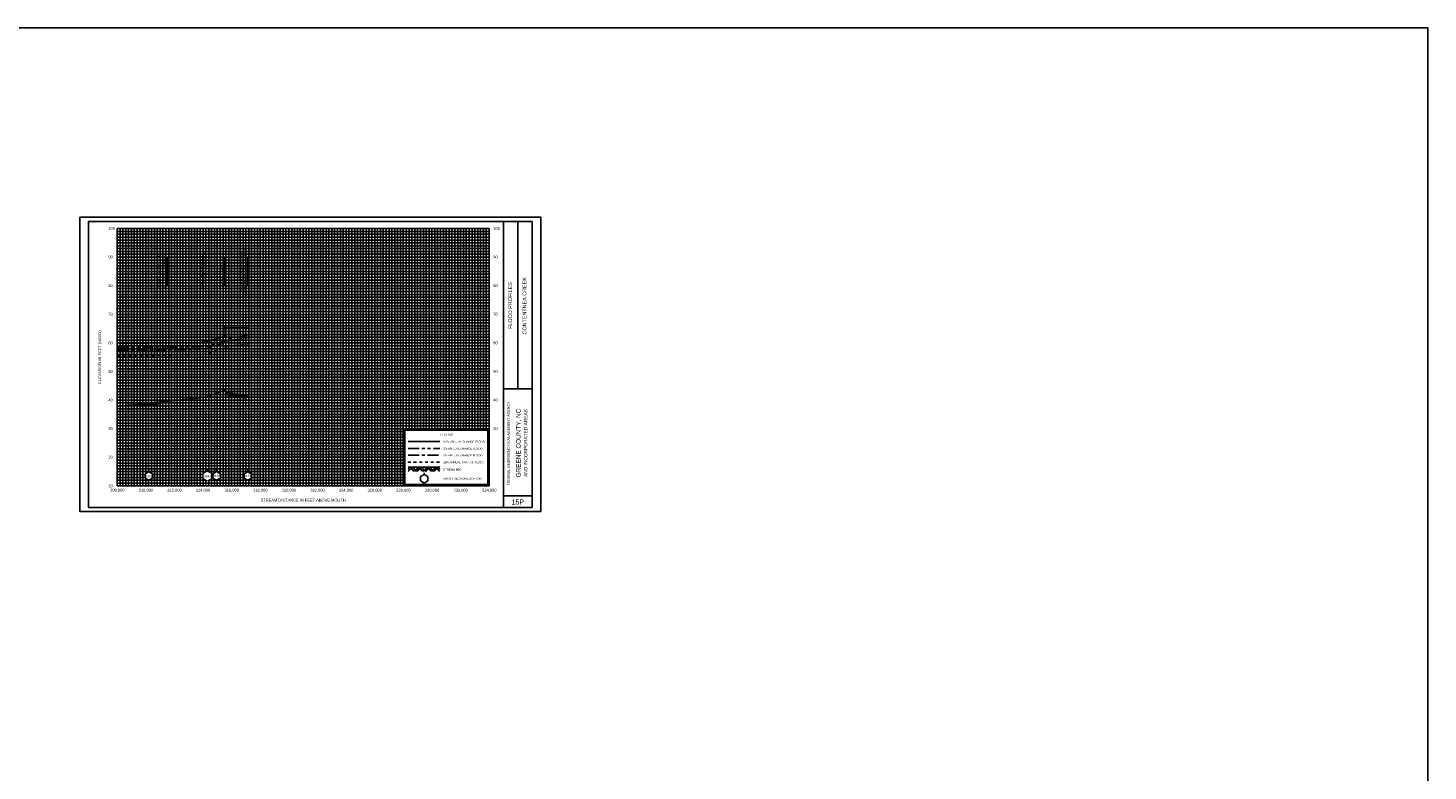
# Model space of a CAD drawing. Header units: inches. Extents: x -55 to 252, y 12 to 170.
# Tile 8 of 12: x 86 to 135, y 49 to 75. Entities that reach past the tile are written whole.
import ezdxf
from ezdxf.enums import TextEntityAlignment as Align

# ---------------------------------------------------------------- set-up
doc = ezdxf.new("R2010")
doc.units = ezdxf.units.IN
doc.header["$LTSCALE"] = 0.3
doc.header["$MEASUREMENT"] = 0
doc.set_wipeout_variables(frame=1)
for name, pattern in [('CENTER', [2, 1.25, -0.25, 0.25, -0.25]), ('DOT', [0.25, 0, -0.25]), ('HIDDEN', [0.375, 0.25, -0.125]), ('PHANTOM', [2.5, 1.25, -0.25, 0.25, -0.25, 0.25, -0.25])]:
    doc.linetypes.add(name, pattern=pattern)
doc.layers.get('0').update_dxf_attribs({"color": 3, "plot": 0})
for name, color, linetype in [('1', 5, 'Continuous'), ('2', 50, 'Continuous'), ('3', 9, 'DOT'), ('7', 7, 'Continuous'), ('ROCK', 7, 'Continuous'), ('STREAM', 5, 'Continuous'), ('STRUCTURE', 30, 'Continuous'), ('SYMBOL', 3, 'Continuous'), ('TEXT', 255, 'Continuous'), ('WS10', 4, 'HIDDEN'), ('WS100', 5, 'PHANTOM'), ('WS50', 1, 'CENTER'), ('WS500', 1, 'Continuous'), ('XSEC', 7, 'Continuous'), ('XSEC_LEFT', 7, 'Continuous')]:
    doc.layers.add(name, color=color, linetype=linetype)
doc.styles.add('ARIAL', font='ARIAL.TTF')
doc.styles.add('xs', font='ARIAL.TTF')

# ---------------------------------------------------------------- blocks, each defined once
blk = doc.blocks.new('rock')
at = {"layer": 'STREAM'}
for p, q in [((0.171, 0.001), (0.147, -0.023)), ((0.209, 0.001), (0.147, -0.061)), ((0.247, 0.001), (0.147, -0.099)), ((0.251, 0.001), (0.351, -0.099)), ((0.375, 0.001), (0.313, -0.061)), ((0.413, 0.001), (0.332, -0.08)), ((0.451, 0.001), (0.351, -0.099)), ((0.451, 0.001), (0.551, -0.099)), ((0.575, 0.001), (0.513, -0.061)), ((0.613, 0.001), (0.532, -0.08)), ((0.651, 0.001), (0.551, -0.099)), ((0.651, 0.001), (0.751, -0.099)), ((0.776, 0.001), (0.713, -0.061)), ((0.813, 0.001), (0.732, -0.08)), ((0.851, 0.001), (0.751, -0.099)), ((0.851, 0.001), (0.88, -0.028)), ((0.211, -0.034), (0.275, -0.099)), ((0.23, -0.016), (0.313, -0.099)), ((0.413, -0.036), (0.475, -0.099)), ((0.432, -0.018), (0.513, -0.099)), ((0.613, -0.036), (0.676, -0.099)), ((0.632, -0.018), (0.713, -0.099)), ((0.813, -0.036), (0.876, -0.099)), ((0.832, -0.018), (0.88, -0.066))]:
    blk.add_line(p, q, dxfattribs=at)
blk = doc.blocks.new('V_BASE')
blk.add_line((0, 0), (0, 1))
blk = doc.blocks.new('wipeout')
blk.add_wipeout([(0, 0.15), (-0.129917, 0.075), (-0.129917, -0.075), (0, -0.15), (0.129917, -0.075), (0.129917, 0.075)])
blk = doc.blocks.new('xsec')
blk.add_line((0, 0.35), (0, 0.25))
blk.add_blockref('wipeout', (0, 0.1))
for p, q in [((-0.13, 0.175), (0, 0.25)), ((-0.13, 0.025), (-0.13, 0.175)), ((0, -0.05), (-0.13, 0.025)), ((0.13, 0.175), (0, 0.25)), ((0, 0.25), (0, 0.25)), ((0, -0.05), (0.13, 0.025)), ((0.13, 0.025), (0.13, 0.175))]:
    blk.add_line(p, q)

msp = doc.modelspace()

# ---------------------------------------------------------------- linework, layer by layer
at = {"color": 252}
msp.add_lwpolyline([(87.586, 68.777), (103.686, 68.777), (103.686, 58.477), (87.586, 58.477)], close=True, dxfattribs=at)
at = {"layer": '1'}
for p, q in [((87.886, 68.627), (87.886, 58.627)), ((103.386, 68.627), (87.886, 68.627)), ((102.386, 58.627), (102.386, 68.627)), ((102.886, 62.777), (102.886, 68.627)), ((103.386, 58.627), (103.386, 68.627)), ((102.386, 62.777), (103.386, 62.777)), ((102.386, 59.027), (103.386, 59.027)), ((87.886, 58.627), (87.886, 58.627)), ((87.886, 58.627), (103.386, 58.627))]:
    msp.add_line(p, q, dxfattribs=at)
at = {"layer": '2', "color": 50}
for p, q in [((88.886, 59.377), (88.886, 68.377)), ((88.886, 68.377), (101.886, 68.377)), ((89.886, 59.377), (89.886, 68.377)), ((90.886, 59.377), (90.886, 68.377)), ((91.886, 59.377), (91.886, 68.377)), ((92.886, 59.377), (92.886, 68.377)), ((93.886, 59.377), (93.886, 68.377)), ((94.886, 59.377), (94.886, 68.377)), ((95.886, 59.377), (95.886, 68.377)), ((96.887, 59.377), (96.887, 68.377)), ((97.886, 59.377), (97.886, 68.377)), ((98.886, 59.377), (98.886, 68.377)), ((101.886, 59.377), (101.886, 68.377)), ((88.886, 66.377), (101.886, 66.377)), ((88.886, 65.377), (101.886, 65.377)), ((88.886, 64.377), (101.886, 64.377)), ((88.886, 63.377), (101.886, 63.377)), ((88.886, 62.377), (101.886, 62.377)), ((88.886, 61.377), (101.886, 61.377)), ((88.886, 60.377), (98.886, 60.377)), ((88.886, 59.377), (101.886, 59.377))]:
    msp.add_line(p, q, dxfattribs=at)
at = {"layer": '2', "color": 50, "linetype": 'Continuous'}
for p, q in [((99.886, 61.377), (99.886, 68.377)), ((100.886, 61.377), (100.886, 68.377)), ((88.886, 67.377), (101.886, 67.377))]:
    msp.add_line(p, q, dxfattribs=at)
at = {"layer": '3', "color": 8, "linetype": 'Continuous'}
for p, q in [((88.886, 68.277), (101.886, 68.277)), ((88.886, 68.177), (101.886, 68.177)), ((88.886, 68.077), (101.886, 68.077)), ((88.986, 59.377), (88.986, 68.377)), ((89.086, 59.377), (89.086, 68.377)), ((89.186, 59.377), (89.186, 68.377)), ((89.286, 59.377), (89.286, 68.377)), ((89.386, 59.377), (89.386, 68.377)), ((89.486, 59.377), (89.486, 68.377)), ((89.586, 59.377), (89.586, 68.377)), ((89.686, 59.377), (89.686, 68.377)), ((89.786, 59.377), (89.786, 68.377)), ((89.986, 59.377), (89.986, 68.377)), ((90.086, 59.377), (90.086, 68.377)), ((90.186, 59.377), (90.186, 68.377)), ((90.286, 59.377), (90.286, 68.377)), ((90.386, 59.377), (90.386, 68.377)), ((90.486, 59.377), (90.486, 68.377)), ((90.586, 59.377), (90.586, 68.377)), ((90.686, 59.377), (90.686, 68.377)), ((90.786, 59.377), (90.786, 68.377)), ((90.986, 59.377), (90.986, 68.377)), ((91.086, 59.377), (91.086, 68.377)), ((91.186, 59.377), (91.186, 68.377)), ((91.286, 59.377), (91.286, 68.377)), ((91.386, 59.377), (91.386, 68.377)), ((91.486, 59.377), (91.486, 68.377)), ((91.586, 59.377), (91.586, 68.377)), ((91.686, 59.377), (91.686, 68.377)), ((91.786, 59.377), (91.786, 68.377)), ((91.986, 59.377), (91.986, 68.377)), ((92.086, 59.377), (92.086, 68.377)), ((92.186, 59.377), (92.186, 68.377)), ((92.286, 59.377), (92.286, 68.377)), ((92.386, 59.377), (92.386, 68.377)), ((92.486, 59.377), (92.486, 68.377)), ((92.586, 59.377), (92.586, 68.377)), ((92.686, 59.377), (92.686, 68.377)), ((92.786, 59.377), (92.786, 68.377)), ((92.986, 59.377), (92.986, 68.377)), ((93.086, 59.377), (93.086, 68.377)), ((93.186, 59.377), (93.186, 68.377)), ((93.286, 59.377), (93.286, 68.377)), ((93.386, 59.377), (93.386, 68.377)), ((93.486, 59.377), (93.486, 68.377)), ((93.586, 59.377), (93.586, 68.377)), ((93.686, 59.377), (93.686, 68.377)), ((93.786, 59.377), (93.786, 68.377)), ((93.986, 59.377), (93.986, 68.377)), ((94.086, 59.377), (94.086, 68.377)), ((94.186, 59.377), (94.186, 68.377)), ((94.286, 59.377), (94.286, 68.377)), ((94.386, 59.377), (94.386, 68.377)), ((94.486, 59.377), (94.486, 68.377)), ((94.586, 59.377), (94.586, 68.377)), ((94.686, 59.377), (94.686, 68.377)), ((94.786, 59.377), (94.786, 68.377)), ((94.986, 59.377), (94.986, 68.377)), ((95.086, 59.377), (95.086, 68.377)), ((95.186, 59.377), (95.186, 68.377)), ((95.286, 59.377), (95.286, 68.377)), ((95.386, 59.377), (95.386, 68.377)), ((95.486, 59.377), (95.486, 68.377)), ((95.586, 59.377), (95.586, 68.377)), ((95.686, 59.377), (95.686, 68.377)), ((95.786, 59.377), (95.786, 68.377)), ((95.986, 59.377), (95.986, 68.377)), ((96.086, 59.377), (96.086, 68.377)), ((96.186, 59.377), (96.186, 68.377)), ((96.286, 59.377), (96.286, 68.377)), ((96.386, 59.377), (96.386, 68.377)), ((96.486, 59.377), (96.486, 68.377)), ((96.586, 59.377), (96.586, 68.377)), ((96.686, 59.377), (96.686, 68.377)), ((96.786, 59.377), (96.786, 68.377)), ((96.887, 59.372), (96.887, 68.372)), ((96.986, 59.377), (96.986, 68.377)), ((97.086, 59.377), (97.086, 68.377)), ((97.186, 59.377), (97.186, 68.377)), ((97.286, 59.377), (97.286, 68.377)), ((97.386, 59.377), (97.386, 68.377)), ((97.486, 59.377), (97.486, 68.377)), ((97.586, 59.377), (97.586, 68.377)), ((97.686, 59.377), (97.686, 68.377)), ((97.786, 59.377), (97.786, 68.377)), ((97.986, 59.377), (97.986, 68.377)), ((98.086, 59.377), (98.086, 68.377)), ((98.186, 59.377), (98.186, 68.377)), ((98.286, 59.377), (98.286, 68.377)), ((98.386, 59.377), (98.386, 68.377)), ((98.486, 59.377), (98.486, 68.377)), ((98.586, 59.377), (98.586, 68.377)), ((98.686, 59.377), (98.686, 68.377)), ((98.786, 59.377), (98.786, 68.377)), ((98.986, 61.377), (98.986, 68.377)), ((99.086, 61.377), (99.086, 68.377)), ((99.186, 61.377), (99.186, 68.377)), ((99.286, 61.377), (99.286, 68.377)), ((99.386, 61.377), (99.386, 68.377)), ((99.486, 61.377), (99.486, 68.377)), ((99.586, 61.377), (99.586, 68.377)), ((99.686, 61.377), (99.686, 68.377)), ((99.786, 61.377), (99.786, 68.377)), ((99.986, 61.377), (99.986, 68.377)), ((100.086, 61.377), (100.086, 68.377)), ((100.186, 61.377), (100.186, 68.377)), ((100.286, 61.377), (100.286, 68.377)), ((100.386, 61.377), (100.386, 68.377)), ((100.486, 61.377), (100.486, 68.377)), ((100.586, 61.377), (100.586, 68.377)), ((100.686, 61.377), (100.686, 68.377)), ((100.786, 61.377), (100.786, 68.377)), ((100.986, 61.377), (100.986, 68.377)), ((101.086, 61.377), (101.086, 68.377)), ((101.186, 61.377), (101.186, 68.377)), ((101.286, 61.377), (101.286, 68.377)), ((101.386, 61.377), (101.386, 68.377)), ((101.486, 61.377), (101.486, 68.377)), ((101.586, 61.377), (101.586, 68.377)), ((101.686, 61.377), (101.686, 68.377)), ((101.786, 61.377), (101.786, 68.377)), ((88.886, 67.977), (101.886, 67.977)), ((88.886, 67.877), (101.886, 67.877)), ((88.886, 67.777), (101.886, 67.777)), ((88.886, 67.677), (101.886, 67.677)), ((88.886, 67.577), (101.886, 67.577)), ((88.886, 67.477), (101.886, 67.477)), ((88.886, 67.277), (101.886, 67.277)), ((88.886, 67.177), (101.886, 67.177)), ((88.886, 67.077), (101.886, 67.077)), ((88.886, 66.977), (101.886, 66.977)), ((88.886, 66.877), (101.886, 66.877)), ((88.886, 66.777), (101.886, 66.777)), ((88.886, 66.677), (101.886, 66.677)), ((88.886, 66.577), (101.886, 66.577)), ((88.886, 66.477), (101.886, 66.477)), ((88.886, 66.277), (101.886, 66.277)), ((88.886, 66.177), (101.886, 66.177)), ((88.886, 66.077), (101.886, 66.077)), ((88.886, 65.977), (101.886, 65.977)), ((88.886, 65.877), (101.886, 65.877)), ((88.886, 65.777), (101.886, 65.777)), ((88.886, 65.677), (101.886, 65.677)), ((88.886, 65.577), (101.886, 65.577)), ((88.886, 65.477), (101.886, 65.477)), ((88.886, 65.277), (101.886, 65.277)), ((88.886, 65.177), (101.886, 65.177)), ((88.886, 65.077), (101.886, 65.077)), ((88.886, 64.977), (101.886, 64.977)), ((88.886, 64.877), (101.886, 64.877)), ((88.886, 64.777), (101.886, 64.777)), ((88.886, 64.677), (101.886, 64.677)), ((88.886, 64.577), (101.886, 64.577)), ((88.886, 64.477), (101.886, 64.477)), ((88.886, 64.277), (101.886, 64.277)), ((88.886, 64.177), (101.886, 64.177)), ((88.886, 64.077), (101.886, 64.077)), ((88.886, 63.977), (101.886, 63.977)), ((88.886, 63.877), (101.886, 63.877)), ((88.886, 63.777), (101.886, 63.777)), ((88.886, 63.677), (101.886, 63.677)), ((88.886, 63.577), (101.886, 63.577)), ((88.886, 63.477), (101.886, 63.477)), ((88.886, 63.277), (101.886, 63.277)), ((88.886, 63.177), (101.886, 63.177)), ((88.886, 63.077), (101.886, 63.077)), ((88.886, 62.977), (101.886, 62.977)), ((88.886, 62.877), (101.886, 62.877)), ((88.886, 62.777), (101.886, 62.777)), ((88.886, 62.677), (101.886, 62.677)), ((88.886, 62.577), (101.886, 62.577)), ((88.886, 62.477), (101.886, 62.477)), ((88.886, 62.277), (101.886, 62.277)), ((88.886, 62.177), (101.886, 62.177)), ((88.886, 62.077), (101.886, 62.077)), ((88.886, 61.977), (101.886, 61.977)), ((88.886, 61.877), (101.886, 61.877)), ((88.886, 61.777), (101.886, 61.777)), ((88.886, 61.677), (101.886, 61.677)), ((88.886, 61.577), (101.886, 61.577)), ((88.886, 61.477), (101.886, 61.477)), ((88.886, 61.277), (98.886, 61.277)), ((88.886, 61.177), (98.886, 61.177)), ((88.886, 61.077), (98.886, 61.077)), ((88.886, 60.977), (98.886, 60.977)), ((88.886, 60.877), (98.886, 60.877)), ((88.886, 60.777), (98.886, 60.777)), ((88.886, 60.677), (98.886, 60.677)), ((88.886, 60.577), (98.886, 60.577)), ((88.886, 60.477), (98.886, 60.477)), ((88.886, 60.277), (98.886, 60.277)), ((88.886, 60.177), (98.886, 60.177)), ((88.886, 60.077), (98.886, 60.077)), ((88.886, 59.977), (98.886, 59.977)), ((88.886, 59.877), (98.886, 59.877)), ((88.886, 59.777), (98.886, 59.777)), ((88.886, 59.677), (98.886, 59.677)), ((88.886, 59.577), (98.886, 59.577)), ((88.886, 59.477), (98.886, 59.477))]:
    msp.add_line(p, q, dxfattribs=at)
at = {"layer": '7'}
for p, q in [((99.611, 59.777), (99.481, 59.702)), ((99.481, 59.702), (99.481, 59.552)), ((99.481, 59.702), (99.481, 59.702)), ((99.611, 59.777), (99.611, 59.834)), ((99.741, 59.702), (99.611, 59.777)), ((99.741, 59.552), (99.741, 59.702)), ((99.481, 59.552), (99.611, 59.477)), ((99.611, 59.477), (99.741, 59.552))]:
    msp.add_line(p, q, dxfattribs=at)
at = {"layer": 'STREAM'}
for p, q in [((99.098, 60.027), (99.061, 59.99)), ((99.155, 60.027), (99.061, 59.933)), ((99.211, 60.027), (99.061, 59.877)), ((99.061, 60.027), (100.161, 60.027)), ((99.158, 59.973), (99.254, 59.877)), ((99.186, 60.001), (99.311, 59.877)), ((99.217, 60.027), (99.367, 59.877)), ((99.404, 60.027), (99.311, 59.933)), ((99.461, 60.027), (99.339, 59.905)), ((99.517, 60.027), (99.367, 59.877)), ((99.461, 59.97), (99.554, 59.877)), ((99.489, 59.999), (99.611, 59.877)), ((99.517, 60.027), (99.667, 59.877)), ((99.704, 60.027), (99.611, 59.933)), ((99.761, 60.027), (99.639, 59.905)), ((99.815, 60.024), (99.665, 59.874)), ((99.761, 59.97), (99.854, 59.877)), ((99.789, 59.999), (99.911, 59.877)), ((99.817, 60.027), (99.967, 59.877)), ((100.004, 60.027), (99.911, 59.933)), ((100.061, 60.027), (99.939, 59.905)), ((100.117, 60.027), (99.967, 59.877)), ((100.061, 59.97), (100.154, 59.877)), ((100.089, 59.999), (100.161, 59.926)), ((100.117, 60.027), (100.161, 59.983))]:
    msp.add_line(p, q, dxfattribs=at)
at = {"layer": 'STREAM', "color": 1}
for points in [[(92.038, 62.501), (92.634, 62.723), (92.649, 62.723), (92.664, 62.657), (92.691, 62.657), (93.445, 62.517), (93.445, 62.517)], [(88.886, 62.16), (89.993, 62.274), (91.765, 62.456), (92.038, 62.501), (92.038, 62.501)]]:
    msp.add_lwpolyline(points, dxfattribs=at)
at = {"layer": 'STRUCTURE'}
for p, q in [((92.606, 64.953), (92.706, 64.953)), ((92.606, 64.653), (92.706, 64.653)), ((92.656, 64.653), (92.656, 64.953))]:
    msp.add_line(p, q, dxfattribs=at)
at = {"layer": 'SYMBOL', "color": 0}
msp.add_line((93.448, 66.372, 10), (93.448, 67.372, 10), dxfattribs=at)
at = {"layer": 'TEXT'}
for p, q in [((101.836, 61.327), (98.936, 61.327)), ((98.936, 61.327), (98.936, 59.427)), ((101.836, 59.427), (101.836, 61.327)), ((98.936, 59.427), (101.836, 59.427)), ((98.936, 59.427), (98.936, 59.427))]:
    msp.add_line(p, q, dxfattribs=at)
at = {"layer": 'WS10'}
msp.add_line((99.046, 60.207), (100.146, 60.207), dxfattribs=at)
at = {"layer": 'WS10', "flags": 128}
msp.add_lwpolyline([(88.886, 63.924), (89.993, 63.939), (89.993, 63.939), (91.765, 63.974), (91.765, 63.974), (92.038, 63.993), (92.038, 63.993), (92.634, 64.208), (92.634, 64.208), (92.649, 64.208), (92.649, 64.208), (92.664, 64.221), (92.664, 64.221), (92.691, 64.24), (92.691, 64.24), (93.445, 64.336), (93.445, 64.336)], dxfattribs=at)
at = {"layer": 'WS100'}
msp.add_line((99.061, 60.687), (100.161, 60.687), dxfattribs=at)
at = {"layer": 'WS100', "flags": 128}
msp.add_lwpolyline([(88.886, 64.215), (89.993, 64.227), (89.993, 64.227), (91.765, 64.241), (91.765, 64.241), (92.038, 64.257), (92.038, 64.257), (92.634, 64.441), (92.634, 64.441), (92.649, 64.441), (92.649, 64.441), (92.664, 64.466), (92.664, 64.466), (92.691, 64.515), (92.691, 64.515), (93.445, 64.649), (93.445, 64.649)], dxfattribs=at)
at = {"layer": 'WS50'}
msp.add_line((99.061, 60.447), (100.161, 60.447), dxfattribs=at)
at = {"layer": 'WS50', "flags": 128}
msp.add_lwpolyline([(88.886, 64.115), (89.993, 64.127), (89.993, 64.127), (91.765, 64.161), (91.765, 64.161), (92.038, 64.181), (92.038, 64.181), (92.634, 64.377), (92.634, 64.377), (92.649, 64.377), (92.649, 64.377), (92.664, 64.398), (92.664, 64.398), (92.691, 64.436), (92.691, 64.436), (93.445, 64.558), (93.445, 64.558)], dxfattribs=at)
at = {"layer": 'WS500'}
msp.add_line((99.061, 60.927), (100.161, 60.927), dxfattribs=at)
for points in [[(92.038, 64.425), (92.634, 64.614), (92.634, 64.614), (92.649, 64.614), (92.649, 64.614), (92.664, 64.663), (92.664, 64.663), (92.691, 64.905), (92.691, 64.905), (93.445, 64.914), (93.445, 64.914)], [(88.886, 64.365), (89.993, 64.369), (89.993, 64.369), (91.765, 64.389), (91.765, 64.389), (92.038, 64.425), (92.038, 64.425)]]:
    msp.add_lwpolyline(points, dxfattribs=at)
at = {"layer": 'XSEC'}
msp.add_lwpolyline([(-23.96, 75.393), (134.693, 75.393), (134.693, 30.433), (-23.96, 30.433)], close=True, dxfattribs=at)

# ---------------------------------------------------------------- block references
at = {"layer": 'ROCK', "color": 1}
for p, rotation in [((92.53, 62.679), 349.487180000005), ((89.528, 62.22), 5.866632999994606)]:
    msp.add_blockref('rock', p, dxfattribs=dict(at, rotation=rotation))
at = {"layer": 'TEXT'}
for p in [(90.646, 66.372, 10), (91.884, 66.373), (92.654, 66.373)]:
    msp.add_blockref('V_BASE', p, dxfattribs=at)

# ---------------------------------------------------------------- texts
at = {"layer": 'TEXT', "style": 'ARIAL'}
for s, height, p in [(' 100', 0.1, (88.539, 68.332, -10)), (' 100', 0.1, (101.989, 68.332, -10)), (' 90', 0.1, (88.539, 67.332, -10)), (' 90', 0.1, (101.989, 67.332, -10)), (' 80', 0.1, (88.539, 66.332, -10)), (' 80', 0.1, (101.989, 66.332, -10)), (' 70', 0.1, (88.539, 65.332, -10)), (' 70', 0.1, (101.989, 65.332, -10)), (' 60', 0.1, (88.539, 64.332, -10)), (' 60', 0.1, (101.989, 64.332, -10)), (' 50', 0.1, (88.539, 63.332, -10)), (' 50', 0.1, (101.989, 63.332, -10)), (' 40', 0.1, (88.539, 62.332, -10)), (' 40', 0.1, (101.989, 62.332, -10)), (' 30', 0.1, (88.539, 61.332, -10)), ('LEGEND', 0.08, (100.167, 61.129)), (' 30', 0.1, (101.989, 61.332, -10)), ('0.2% ANNUAL CHANCE FLOOD', 0.07, (100.281, 60.887)), ('1% ANNUAL CHANCE FLOOD', 0.07, (100.281, 60.647)), (' 20', 0.1, (88.539, 60.332, -10)), ('2% ANNUAL CHANCE FLOOD', 0.07, (100.281, 60.407)), ('10% ANNUAL CHANCE FLOOD', 0.07, (100.281, 60.167)), ('STREAM BED', 0.07, (100.281, 59.912)), (' 10', 0.1, (88.539, 59.332, -10)), ('CROSS SECTION LOCATION', 0.07, (100.281, 59.6))]:
    msp.add_text(s, height=height, dxfattribs=at).set_placement(p)
msp.add_text('STATE HWY 58', height=0.1, rotation=90, dxfattribs=at).set_placement((92.607, 67.389), align=Align.RIGHT)
for s, height, p in [('CONTENTNEA CREEK', 0.135, (103.186, 65.677)), ('ELEVATION IN FEET (NAVD)', 0.1, (88.326, 63.877, -10)), ('GREENE COUNTY, NC', 0.16, (102.986, 60.877)), ('AND INCORPORATED AREAS', 0.12, (103.219, 60.877))]:
    msp.add_text(s, height=height, rotation=90, dxfattribs=at).set_placement(p, align=Align.CENTER)
for s, height, p in [('FLOOD PROFILES', 0.135, (102.686, 64.868)), ('FEDERAL EMERGENCY MANAGEMENT AGENCY', 0.09, (102.608, 59.399))]:
    msp.add_text(s, height=height, rotation=90, dxfattribs=at).set_placement(p)
for s, height, p in [('308,000', 0.1, (88.889, 59.177, -10)), ('310,000', 0.1, (89.889, 59.177, -10)), ('312,000', 0.1, (90.888, 59.177, -10)), ('314,000', 0.1, (91.888, 59.177, -10)), ('316,000', 0.1, (92.888, 59.177, -10)), ('318,000', 0.1, (93.888, 59.177, -10)), ('320,000', 0.1, (94.888, 59.177, -10)), ('322,000', 0.1, (95.888, 59.177, -10)), ('324,000', 0.1, (96.888, 59.177, -10)), ('326,000', 0.1, (97.888, 59.177, -10)), ('328,000', 0.1, (98.888, 59.177, -10)), ('330,000', 0.1, (99.888, 59.177, -10)), ('332,000', 0.1, (100.888, 59.177, -10)), ('334,000', 0.1, (101.888, 59.177, -10)), ('STREAM DISTANCE IN FEET ABOVE MOUTH', 0.1, (95.386, 58.827, -10)), ('15P', 0.175, (102.886, 58.727))]:
    msp.add_text(s, height=height, dxfattribs=at).set_placement(p, align=Align.CENTER)
at = {"layer": 'TEXT', "char_height": 0.1, "width": 2.1677, "attachment_point": 2, "rotation": 90, "style": 'ARIAL'}
for s, insert in [('COUNTY BOUNDARY', (91.908, 66.877, 10)), ('LIMIT OF FLOODING AFFECTING COMMUNITY', (93.153, 66.877, 10)), ('CONFLUENCE OF\\PTOISNOT SWAMP', (90.316, 66.877, 10)), ('GREENE / WAYNE', (91.765, 66.877, 10))]:
    msp.add_mtext(s, dxfattribs=dict(at, insert=insert))

# ---------------------------------------------------------------- next in the draw order: block references
at = {"layer": 'XSEC', "color": 3}
for p in [(89.995, 59.623, 10), (92.037, 59.623, 10), (93.449, 59.623, 10)]:
    msp.add_blockref('xsec', p, dxfattribs=at)

# ---------------------------------------------------------------- next in the draw order: linework, layer by layer
at = {"layer": 'XSEC_LEFT', "color": 0, "elevation": 10}
msp.add_lwpolyline([(92.037, 59.872), (91.907, 59.797), (91.907, 59.647), (92.037, 59.572), (92.166, 59.647), (92.166, 59.797), (92.037, 59.872), (92.037, 59.922), (92.036, 59.973), (92.036, 59.973), (92.036, 59.973)], dxfattribs=at)

# ---------------------------------------------------------------- next in the draw order: texts
at = {"layer": 'TEXT', "style": 'xs'}
for s, p in [('3102', (89.995, 59.721, 11)), ('3143', (92.037, 59.721, 11)), ('3171', (93.449, 59.727, 10))]:
    msp.add_text(s, height=0.08, dxfattribs=at).set_placement(p, align=Align.MIDDLE_CENTER)

# ---------------------------------------------------------------- next in the draw order: block references
at = {"layer": 'XSEC', "color": 3}
msp.add_blockref('xsec', (92.362, 59.628, 10), dxfattribs=at)

# ---------------------------------------------------------------- next in the draw order: texts
at = {"layer": 'TEXT', "style": 'xs'}
msp.add_text('3156', height=0.08, dxfattribs=at).set_placement((92.362, 59.732, 10), align=Align.MIDDLE_CENTER)

# ---------------------------------------------------------------- next in the draw order: wipeouts: each hides what was drawn before it
msp.add_wipeout([(91.907, 59.797), (92.037, 59.872), (92.166, 59.797), (92.166, 59.647), (92.037, 59.572), (91.907, 59.647)]).translate(0, 0, 10).dxf.layer = 'XSEC'

# ---------------------------------------------------------------- next in the draw order: texts
msp.add_text('3143', height=0.08, dxfattribs=at).set_placement((92.037, 59.722, 10), align=Align.MIDDLE_CENTER)

doc.saveas('drawing.dxf')
